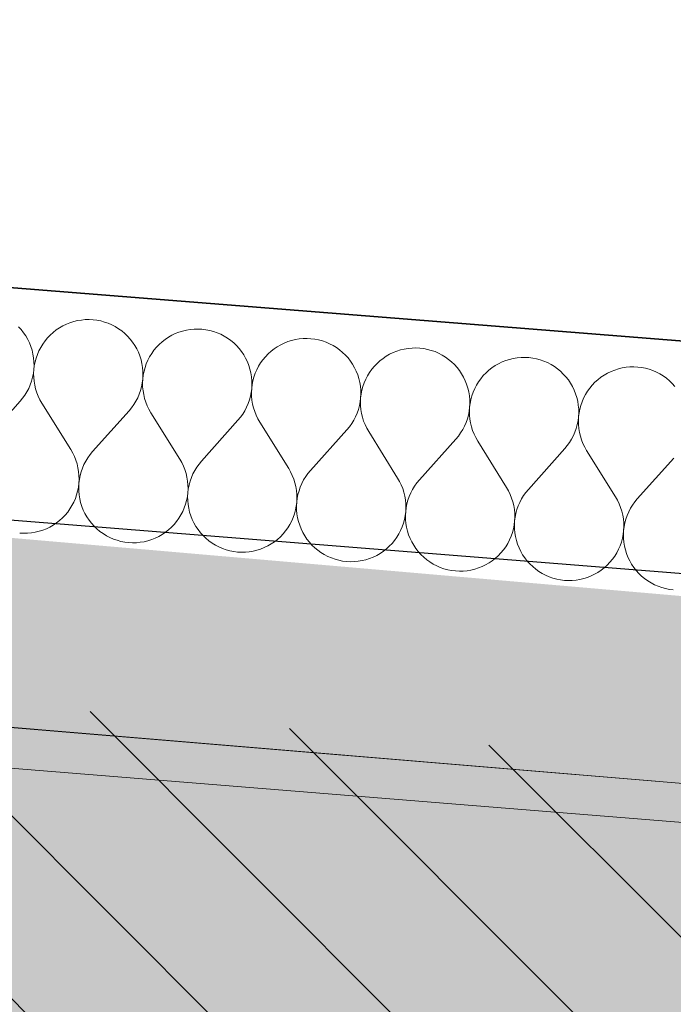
# Model space of a CAD drawing. Header units: millimetres. Extents: x -40276 to 214973, y -147941 to 35228.
# Tile 237 of 256: x -9241 to -8785, y 18343 to 19028. Entities that reach past the tile are written whole.
import ezdxf

# ---------------------------------------------------------------- set-up
doc = ezdxf.new("R2010")
doc.units = ezdxf.units.MM
doc.header["$MEASUREMENT"] = 0
doc.linetypes.add('Wipeout_Contour', pattern=[1000, 0, -1000])
for name, color, linetype in [('1._POHLED ZÁPADNÍ_2_0_plochy', 7, 'Continuous'), ('1._POHLED ZÁPADNÍ_2_akustické prvky', 7, 'Continuous'), ('1._POHLED ZÁPADNÍ_2_BT_ortho', 7, 'Continuous'), ('1._POHLED ZÁPADNÍ_2_Konstrukce - nosné', 7, 'Continuous'), ('1._POHLED ZÁPADNÍ_2_Nové_Výplně – Řezové', 7, 'Continuous'), ('1._POHLED ZÁPADNÍ_2_Výplně – Řezové', 7, 'Continuous')]:
    doc.layers.add(name, color=color, linetype=linetype)

# ---------------------------------------------------------------- blocks, each defined once
blk = doc.blocks.new('*X20', base_point=(-42174.69, -26223.67))
at = {"layer": '1._POHLED ZÁPADNÍ_2_Nové_Výplně – Řezové', "color": 21, "linetype": 'Continuous', "lineweight": 20, "true_color": 0xffaaaa}
for p, q in [((-9210.71, 18815.03), (-9213.07, 18813.67)), ((-9208.26, 18816.21), (-9210.71, 18815.03)), ((-9205.73, 18817.21), (-9208.26, 18816.21)), ((-9203.14, 18818.03), (-9205.73, 18817.21)), ((-9200.49, 18818.67), (-9203.14, 18818.03)), ((-9197.81, 18819.11), (-9200.49, 18818.67)), ((-9195.1, 18819.36), (-9197.81, 18819.11)), ((-9192.38, 18819.41), (-9195.1, 18819.36)), ((-9189.66, 18819.28), (-9192.38, 18819.41)), ((-9186.96, 18818.94), (-9189.66, 18819.28)), ((-9184.29, 18818.42), (-9186.96, 18818.94)), ((-9181.66, 18817.71), (-9184.29, 18818.42)), ((-9179.1, 18816.81), (-9181.66, 18817.71)), ((-9176.6, 18815.73), (-9179.1, 18816.81)), ((-9174.18, 18814.48), (-9176.6, 18815.73)), ((-9239.68, 18812.41), (-9241.51, 18814.42)), ((-9238.01, 18810.26), (-9239.68, 18812.41)), ((-9236.49, 18808), (-9238.01, 18810.26)), ((-9235.14, 18805.64), (-9236.49, 18808)), ((-9219.49, 18808.66), (-9221.37, 18806.69)), ((-9217.47, 18810.48), (-9219.49, 18808.66)), ((-9215.33, 18812.15), (-9217.47, 18810.48)), ((-9213.07, 18813.67), (-9215.33, 18812.15)), ((-9171.87, 18813.05), (-9174.18, 18814.48)), ((-9169.66, 18811.47), (-9171.87, 18813.05)), ((-9167.56, 18809.73), (-9169.66, 18811.47)), ((-9165.6, 18807.84), (-9167.56, 18809.73)), ((-9134.8, 18808.44), (-9137.16, 18807.09)), ((-9132.35, 18809.63), (-9134.8, 18808.44)), ((-9129.82, 18810.63), (-9132.35, 18809.63)), ((-9127.23, 18811.45), (-9129.82, 18810.63)), ((-9124.58, 18812.08), (-9127.23, 18811.45)), ((-9121.9, 18812.53), (-9124.58, 18812.08)), ((-9119.19, 18812.78), (-9121.9, 18812.53)), ((-9116.47, 18812.83), (-9119.19, 18812.78)), ((-9113.75, 18812.69), (-9116.47, 18812.83)), ((-9111.05, 18812.36), (-9113.75, 18812.69)), ((-9108.38, 18811.84), (-9111.05, 18812.36)), ((-9105.76, 18811.13), (-9108.38, 18811.84)), ((-9103.19, 18810.23), (-9105.76, 18811.13)), ((-9100.69, 18809.15), (-9103.19, 18810.23)), ((-9098.28, 18807.89), (-9100.69, 18809.15)), ((-9233.96, 18803.19), (-9235.14, 18805.64)), ((-9232.96, 18800.66), (-9233.96, 18803.19)), ((-9224.69, 18802.39), (-9226.11, 18800.07)), ((-9223.11, 18804.6), (-9224.69, 18802.39)), ((-9221.37, 18806.69), (-9223.11, 18804.6)), ((-9163.78, 18805.82), (-9165.6, 18807.84)), ((-9162.1, 18803.68), (-9163.78, 18805.82)), ((-9160.59, 18801.42), (-9162.1, 18803.68)), ((-9159.24, 18799.06), (-9160.59, 18801.42)), ((-9143.58, 18802.07), (-9145.46, 18800.11)), ((-9141.56, 18803.9), (-9143.58, 18802.07)), ((-9139.42, 18805.57), (-9141.56, 18803.9)), ((-9137.16, 18807.09), (-9139.42, 18805.57)), ((-9095.96, 18806.47), (-9098.28, 18807.89)), ((-9093.75, 18804.89), (-9095.96, 18806.47)), ((-9091.66, 18803.15), (-9093.75, 18804.89)), ((-9089.7, 18801.26), (-9091.66, 18803.15)), ((-9087.87, 18799.24), (-9089.7, 18801.26)), ((-9058.9, 18801.86), (-9061.26, 18800.51)), ((-9056.45, 18803.04), (-9058.9, 18801.86)), ((-9053.92, 18804.05), (-9056.45, 18803.04)), ((-9051.32, 18804.87), (-9053.92, 18804.05)), ((-9048.68, 18805.5), (-9051.32, 18804.87)), ((-9045.99, 18805.95), (-9048.68, 18805.5)), ((-9043.28, 18806.2), (-9045.99, 18805.95)), ((-9040.56, 18806.25), (-9043.28, 18806.2)), ((-9037.85, 18806.11), (-9040.56, 18806.25)), ((-9035.15, 18805.78), (-9037.85, 18806.11)), ((-9032.48, 18805.26), (-9035.15, 18805.78)), ((-9029.85, 18804.55), (-9032.48, 18805.26)), ((-9027.28, 18803.65), (-9029.85, 18804.55)), ((-9024.79, 18802.57), (-9027.28, 18803.65)), ((-9022.37, 18801.31), (-9024.79, 18802.57)), ((-9020.05, 18799.89), (-9022.37, 18801.31)), ((-9232.14, 18798.07), (-9232.96, 18800.66)), ((-9231.51, 18795.42), (-9232.14, 18798.07)), ((-9231.07, 18792.74), (-9231.51, 18795.42)), ((-9228.45, 18795.15), (-9229.34, 18792.59)), ((-9227.37, 18797.65), (-9228.45, 18795.15)), ((-9226.11, 18800.07), (-9227.37, 18797.65)), ((-9158.06, 18796.61), (-9159.24, 18799.06)), ((-9157.05, 18794.08), (-9158.06, 18796.61)), ((-9148.79, 18795.81), (-9150.21, 18793.49)), ((-9147.2, 18798.02), (-9148.79, 18795.81)), ((-9145.46, 18800.11), (-9147.2, 18798.02)), ((-9086.2, 18797.1), (-9087.87, 18799.24)), ((-9084.68, 18794.84), (-9086.2, 18797.1)), ((-9083.33, 18792.48), (-9084.68, 18794.84)), ((-9067.68, 18795.49), (-9069.56, 18793.53)), ((-9065.66, 18797.32), (-9067.68, 18795.49)), ((-9063.51, 18798.99), (-9065.66, 18797.32)), ((-9061.26, 18800.51), (-9063.51, 18798.99)), ((-9017.84, 18798.3), (-9020.05, 18799.89)), ((-9015.75, 18796.56), (-9017.84, 18798.3)), ((-9013.79, 18794.68), (-9015.75, 18796.56)), ((-9011.97, 18792.66), (-9013.79, 18794.68)), ((-8982.99, 18795.28), (-8985.35, 18793.93)), ((-8980.54, 18796.46), (-8982.99, 18795.28)), ((-8978.01, 18797.47), (-8980.54, 18796.46)), ((-8975.42, 18798.29), (-8978.01, 18797.47)), ((-8972.77, 18798.92), (-8975.42, 18798.29)), ((-8970.09, 18799.36), (-8972.77, 18798.92)), ((-8967.38, 18799.61), (-8970.09, 18799.36)), ((-8964.66, 18799.67), (-8967.38, 18799.61)), ((-8961.94, 18799.53), (-8964.66, 18799.67)), ((-8959.24, 18799.2), (-8961.94, 18799.53)), ((-8956.57, 18798.68), (-8959.24, 18799.2)), ((-8953.95, 18797.96), (-8956.57, 18798.68)), ((-8951.38, 18797.07), (-8953.95, 18797.96)), ((-8948.88, 18795.99), (-8951.38, 18797.07)), ((-8946.47, 18794.73), (-8948.88, 18795.99)), ((-8944.15, 18793.31), (-8946.47, 18794.73)), ((-9230.82, 18790.03), (-9231.07, 18792.74)), ((-9230.76, 18787.31), (-9230.82, 18790.03)), ((-9230.05, 18789.96), (-9230.57, 18787.29)), ((-9229.34, 18792.59), (-9230.05, 18789.96)), ((-9156.23, 18791.49), (-9157.05, 18794.08)), ((-9155.6, 18788.84), (-9156.23, 18791.49)), ((-9155.16, 18786.15), (-9155.6, 18788.84)), ((-9152.54, 18788.57), (-9153.44, 18786)), ((-9151.46, 18791.07), (-9152.54, 18788.57)), ((-9150.21, 18793.49), (-9151.46, 18791.07)), ((-9082.15, 18790.03), (-9083.33, 18792.48)), ((-9081.15, 18787.5), (-9082.15, 18790.03)), ((-9080.33, 18784.9), (-9081.15, 18787.5)), ((-9072.88, 18789.22), (-9074.3, 18786.9)), ((-9071.3, 18791.44), (-9072.88, 18789.22)), ((-9069.56, 18793.53), (-9071.3, 18791.44)), ((-9010.29, 18790.52), (-9011.97, 18792.66)), ((-9008.78, 18788.26), (-9010.29, 18790.52)), ((-9007.42, 18785.9), (-9008.78, 18788.26)), ((-8991.77, 18788.91), (-8993.65, 18786.95)), ((-8989.75, 18790.73), (-8991.77, 18788.91)), ((-8987.61, 18792.41), (-8989.75, 18790.73)), ((-8985.35, 18793.93), (-8987.61, 18792.41)), ((-8941.94, 18791.72), (-8944.15, 18793.31)), ((-8939.85, 18789.98), (-8941.94, 18791.72)), ((-8937.88, 18788.1), (-8939.85, 18789.98)), ((-8936.06, 18786.08), (-8937.88, 18788.1)), ((-8907.09, 18788.7), (-8909.45, 18787.35)), ((-8904.63, 18789.88), (-8907.09, 18788.7)), ((-8902.11, 18790.89), (-8904.63, 18789.88)), ((-8899.51, 18791.71), (-8902.11, 18790.89)), ((-8896.87, 18792.34), (-8899.51, 18791.71)), ((-8894.18, 18792.78), (-8896.87, 18792.34)), ((-8891.47, 18793.03), (-8894.18, 18792.78)), ((-8888.75, 18793.09), (-8891.47, 18793.03)), ((-8886.04, 18792.95), (-8888.75, 18793.09)), ((-8883.34, 18792.62), (-8886.04, 18792.95)), ((-8880.67, 18792.1), (-8883.34, 18792.62)), ((-8878.04, 18791.38), (-8880.67, 18792.1)), ((-8875.47, 18790.48), (-8878.04, 18791.38)), ((-8872.98, 18789.41), (-8875.47, 18790.48)), ((-8870.56, 18788.15), (-8872.98, 18789.41)), ((-8868.24, 18786.73), (-8870.56, 18788.15)), ((-9231.76, 18779.22), (-9231.24, 18781.89)), ((-9231.24, 18781.89), (-9230.9, 18784.59)), ((-9230.9, 18784.59), (-9231.04, 18781.87)), ((-9231.04, 18781.87), (-9230.98, 18779.15)), ((-9230.9, 18784.59), (-9230.76, 18787.31)), ((-9230.57, 18787.29), (-9230.9, 18784.59)), ((-9154.91, 18783.45), (-9155.16, 18786.15)), ((-9155, 18778.01), (-9154.86, 18780.73)), ((-9154.67, 18780.71), (-9155, 18778.01)), ((-9154.86, 18780.73), (-9154.91, 18783.45)), ((-9154.15, 18783.38), (-9154.67, 18780.71)), ((-9153.44, 18786), (-9154.15, 18783.38)), ((-9079.7, 18782.26), (-9080.33, 18784.9)), ((-9079.26, 18779.57), (-9079.7, 18782.26)), ((-9076.63, 18781.99), (-9077.53, 18779.42)), ((-9075.56, 18784.49), (-9076.63, 18781.99)), ((-9074.3, 18786.9), (-9075.56, 18784.49)), ((-9006.24, 18783.45), (-9007.42, 18785.9)), ((-9005.24, 18780.92), (-9006.24, 18783.45)), ((-9004.42, 18778.32), (-9005.24, 18780.92)), ((-8996.98, 18782.64), (-8998.4, 18780.32)), ((-8995.39, 18784.85), (-8996.98, 18782.64)), ((-8993.65, 18786.95), (-8995.39, 18784.85)), ((-8934.39, 18783.94), (-8936.06, 18786.08)), ((-8932.87, 18781.68), (-8934.39, 18783.94)), ((-8931.52, 18779.32), (-8932.87, 18781.68)), ((-8915.86, 18782.33), (-8917.75, 18780.37)), ((-8913.85, 18784.15), (-8915.86, 18782.33)), ((-8911.7, 18785.83), (-8913.85, 18784.15)), ((-8909.45, 18787.35), (-8911.7, 18785.83)), ((-8866.03, 18785.14), (-8868.24, 18786.73)), ((-8863.94, 18783.4), (-8866.03, 18785.14)), ((-8861.98, 18781.52), (-8863.94, 18783.4)), ((-8860.16, 18779.5), (-8861.98, 18781.52)), ((-8833.54, 18780.77), (-8835.8, 18779.25)), ((-8831.18, 18782.12), (-8833.54, 18780.77)), ((-8828.73, 18783.3), (-8831.18, 18782.12)), ((-8826.2, 18784.3), (-8828.73, 18783.3)), ((-8823.61, 18785.12), (-8826.2, 18784.3)), ((-8820.96, 18785.76), (-8823.61, 18785.12)), ((-8818.28, 18786.2), (-8820.96, 18785.76)), ((-8815.57, 18786.45), (-8818.28, 18786.2)), ((-8812.85, 18786.51), (-8815.57, 18786.45)), ((-8810.13, 18786.37), (-8812.85, 18786.51)), ((-8807.43, 18786.04), (-8810.13, 18786.37)), ((-8804.76, 18785.51), (-8807.43, 18786.04)), ((-8802.14, 18784.8), (-8804.76, 18785.51)), ((-8799.57, 18783.9), (-8802.14, 18784.8)), ((-8797.07, 18782.82), (-8799.57, 18783.9)), ((-8794.66, 18781.57), (-8797.07, 18782.82)), ((-8792.34, 18780.15), (-8794.66, 18781.57)), ((-9234.46, 18771.53), (-9233.38, 18774.03)), ((-9233.38, 18774.03), (-9232.48, 18776.6)), ((-9232.48, 18776.6), (-9231.76, 18779.22)), ((-9230.98, 18779.15), (-9230.73, 18776.44)), ((-9230.73, 18776.44), (-9230.29, 18773.76)), ((-9230.29, 18773.76), (-9229.65, 18771.11)), ((-9155.86, 18772.64), (-9155.33, 18775.31)), ((-9155.33, 18775.31), (-9155, 18778.01)), ((-9155, 18778.01), (-9155.14, 18775.29)), ((-9155.14, 18775.29), (-9155.08, 18772.57)), ((-9079.01, 18776.86), (-9079.26, 18779.57)), ((-9079.09, 18771.43), (-9078.95, 18774.14)), ((-9078.76, 18774.13), (-9079.09, 18771.43)), ((-9078.95, 18774.14), (-9079.01, 18776.86)), ((-9078.24, 18776.8), (-9078.76, 18774.13)), ((-9077.53, 18779.42), (-9078.24, 18776.8)), ((-9003.79, 18775.68), (-9004.42, 18778.32)), ((-9003.35, 18772.99), (-9003.79, 18775.68)), ((-9000.73, 18775.41), (-9001.62, 18772.84)), ((-8999.65, 18777.91), (-9000.73, 18775.41)), ((-8998.4, 18780.32), (-8999.65, 18777.91)), ((-8930.34, 18776.86), (-8931.52, 18779.32)), ((-8929.34, 18774.34), (-8930.34, 18776.86)), ((-8928.52, 18771.74), (-8929.34, 18774.34)), ((-8922.49, 18773.74), (-8923.75, 18771.33)), ((-8921.07, 18776.06), (-8922.49, 18773.74)), ((-8919.49, 18778.27), (-8921.07, 18776.06)), ((-8917.75, 18780.37), (-8919.49, 18778.27)), ((-8858.48, 18777.35), (-8860.16, 18779.5)), ((-8856.96, 18775.1), (-8858.48, 18777.35)), ((-8855.61, 18772.73), (-8856.96, 18775.1)), ((-8841.84, 18773.78), (-8843.58, 18771.69)), ((-8839.96, 18775.75), (-8841.84, 18773.78)), ((-8837.94, 18777.57), (-8839.96, 18775.75)), ((-8835.8, 18779.25), (-8837.94, 18777.57)), ((-8790.13, 18778.56), (-8792.34, 18780.15)), ((-8788.04, 18776.82), (-8790.13, 18778.56)), ((-8786.07, 18774.94), (-8788.04, 18776.82)), ((-8784.25, 18772.92), (-8786.07, 18774.94)), ((-9237.14, 18766.8), (-9235.71, 18769.12)), ((-9235.71, 18769.12), (-9234.46, 18771.53)), ((-9229.65, 18771.11), (-9228.83, 18768.52)), ((-9228.83, 18768.52), (-9227.82, 18765.99)), ((-9158.55, 18764.95), (-9157.47, 18767.45)), ((-9157.47, 18767.45), (-9156.57, 18770.01)), ((-9156.57, 18770.01), (-9155.86, 18772.64)), ((-9155.08, 18772.57), (-9154.83, 18769.86)), ((-9154.83, 18769.86), (-9154.38, 18767.18)), ((-9154.38, 18767.18), (-9153.75, 18764.53)), ((-9079.95, 18766.06), (-9079.43, 18768.73)), ((-9079.43, 18768.73), (-9079.09, 18771.43)), ((-9079.09, 18771.43), (-9079.23, 18768.71)), ((-9079.23, 18768.71), (-9079.17, 18765.99)), ((-9003.1, 18770.28), (-9003.35, 18772.99)), ((-9003.19, 18764.85), (-9003.05, 18767.56)), ((-9002.86, 18767.55), (-9003.19, 18764.85)), ((-9003.05, 18767.56), (-9003.1, 18770.28)), ((-9002.34, 18770.22), (-9002.86, 18767.55)), ((-9001.62, 18772.84), (-9002.34, 18770.22)), ((-8927.89, 18769.09), (-8928.52, 18771.74)), ((-8927.45, 18766.41), (-8927.89, 18769.09)), ((-8924.82, 18768.83), (-8925.72, 18766.26)), ((-8923.75, 18771.33), (-8924.82, 18768.83)), ((-8854.43, 18770.28), (-8855.61, 18772.73)), ((-8853.43, 18767.75), (-8854.43, 18770.28)), ((-8852.61, 18765.16), (-8853.43, 18767.75)), ((-8846.59, 18767.16), (-8847.84, 18764.75)), ((-8845.16, 18769.48), (-8846.59, 18767.16)), ((-8843.58, 18771.69), (-8845.16, 18769.48)), ((-9240.47, 18762.5), (-9265.87, 18734.11)), ((-9240.47, 18762.5), (-9238.73, 18764.59)), ((-9238.73, 18764.59), (-9237.14, 18766.8)), ((-9227.82, 18765.99), (-9226.64, 18763.54)), ((-9226.64, 18763.54), (-9225.29, 18761.18)), ((-9225.29, 18761.18), (-9205.15, 18728.85)), ((-9162.82, 18758.01), (-9161.23, 18760.22)), ((-9161.23, 18760.22), (-9159.81, 18762.54)), ((-9159.81, 18762.54), (-9158.55, 18764.95)), ((-9153.75, 18764.53), (-9152.92, 18761.94)), ((-9152.92, 18761.94), (-9151.92, 18759.41)), ((-9082.65, 18758.37), (-9081.57, 18760.87)), ((-9081.57, 18760.87), (-9080.67, 18763.43)), ((-9080.67, 18763.43), (-9079.95, 18766.06)), ((-9079.17, 18765.99), (-9078.92, 18763.28)), ((-9078.92, 18763.28), (-9078.48, 18760.6)), ((-9078.48, 18760.6), (-9077.84, 18757.95)), ((-9004.05, 18759.48), (-9003.52, 18762.15)), ((-9003.52, 18762.15), (-9003.19, 18764.85)), ((-9003.19, 18764.85), (-9003.32, 18762.13)), ((-9003.32, 18762.13), (-9003.27, 18759.41)), ((-8927.2, 18763.7), (-8927.45, 18766.41)), ((-8927.28, 18758.26), (-8927.14, 18760.98)), ((-8926.95, 18760.96), (-8927.28, 18758.26)), ((-8927.14, 18760.98), (-8927.2, 18763.7)), ((-8926.43, 18763.63), (-8926.95, 18760.96)), ((-8925.72, 18766.26), (-8926.43, 18763.63)), ((-8851.98, 18762.51), (-8852.61, 18765.16)), ((-8851.54, 18759.83), (-8851.98, 18762.51)), ((-8848.92, 18762.25), (-8849.81, 18759.68)), ((-8847.84, 18764.75), (-8848.92, 18762.25)), ((-9164.56, 18755.92), (-9189.97, 18727.53)), ((-9164.56, 18755.92), (-9162.82, 18758.01)), ((-9151.92, 18759.41), (-9150.74, 18756.96)), ((-9150.74, 18756.96), (-9149.38, 18754.6)), ((-9149.38, 18754.6), (-9129.24, 18722.27)), ((-9086.92, 18751.43), (-9085.33, 18753.64)), ((-9085.33, 18753.64), (-9083.9, 18755.96)), ((-9083.9, 18755.96), (-9082.65, 18758.37)), ((-9077.84, 18757.95), (-9077.02, 18755.36)), ((-9077.02, 18755.36), (-9076.01, 18752.83)), ((-9006.74, 18751.79), (-9005.66, 18754.28)), ((-9005.66, 18754.28), (-9004.76, 18756.85)), ((-9004.76, 18756.85), (-9004.05, 18759.48)), ((-9003.27, 18759.41), (-9003.01, 18756.7)), ((-9003.01, 18756.7), (-9002.57, 18754.02)), ((-9002.57, 18754.02), (-9001.93, 18751.37)), ((-8928.14, 18752.89), (-8927.62, 18755.56)), ((-8927.62, 18755.56), (-8927.28, 18758.26)), ((-8927.28, 18758.26), (-8927.42, 18755.55)), ((-8927.42, 18755.55), (-8927.36, 18752.83)), ((-8851.29, 18757.12), (-8851.54, 18759.83)), ((-8851.38, 18751.68), (-8851.24, 18754.4)), ((-8851.05, 18754.38), (-8851.38, 18751.68)), ((-8851.24, 18754.4), (-8851.29, 18757.12)), ((-8850.52, 18757.05), (-8851.05, 18754.38)), ((-8849.81, 18759.68), (-8850.52, 18757.05)), ((-9088.66, 18749.34), (-9114.06, 18720.95)), ((-9088.66, 18749.34), (-9086.92, 18751.43)), ((-9076.01, 18752.83), (-9074.83, 18750.38)), ((-9074.83, 18750.38), (-9073.48, 18748.02)), ((-9073.48, 18748.02), (-9053.34, 18715.68)), ((-9011.01, 18744.85), (-9009.42, 18747.06)), ((-9009.42, 18747.06), (-9008, 18749.37)), ((-9008, 18749.37), (-9006.74, 18751.79)), ((-9001.93, 18751.37), (-9001.11, 18748.78)), ((-9001.11, 18748.78), (-9000.11, 18746.25)), ((-8930.84, 18745.21), (-8929.75, 18747.7)), ((-8929.75, 18747.7), (-8928.85, 18750.27)), ((-8928.85, 18750.27), (-8928.14, 18752.89)), ((-8927.36, 18752.83), (-8927.11, 18750.12)), ((-8927.11, 18750.12), (-8926.66, 18747.43)), ((-8926.66, 18747.43), (-8926.03, 18744.79)), ((-8852.95, 18743.69), (-8852.23, 18746.31)), ((-8852.23, 18746.31), (-8851.71, 18748.98)), ((-8851.71, 18748.98), (-8851.38, 18751.68)), ((-8851.38, 18751.68), (-8851.51, 18748.97)), ((-8851.51, 18748.97), (-8851.45, 18746.25)), ((-9012.75, 18742.76), (-9038.15, 18714.37)), ((-9012.75, 18742.76), (-9011.01, 18744.85)), ((-9000.11, 18746.25), (-8998.92, 18743.8)), ((-8998.92, 18743.8), (-8997.57, 18741.44)), ((-8997.57, 18741.44), (-8977.43, 18709.1)), ((-8935.1, 18738.27), (-8933.52, 18740.48)), ((-8933.52, 18740.48), (-8932.09, 18742.79)), ((-8932.09, 18742.79), (-8930.84, 18745.21)), ((-8926.03, 18744.79), (-8925.21, 18742.2)), ((-8925.21, 18742.2), (-8924.2, 18739.67)), ((-8924.2, 18739.67), (-8923.02, 18737.22)), ((-8854.93, 18738.62), (-8853.85, 18741.12)), ((-8853.85, 18741.12), (-8852.95, 18743.69)), ((-8851.45, 18746.25), (-8851.2, 18743.54)), ((-8851.2, 18743.54), (-8850.76, 18740.85)), ((-8850.76, 18740.85), (-8850.12, 18738.21)), ((-8936.84, 18736.17), (-8962.25, 18707.79)), ((-8936.84, 18736.17), (-8935.1, 18738.27)), ((-8923.02, 18737.22), (-8921.66, 18734.86)), ((-8921.66, 18734.86), (-8901.52, 18702.52)), ((-8859.2, 18731.68), (-8857.61, 18733.89)), ((-8857.61, 18733.89), (-8856.19, 18736.21)), ((-8856.19, 18736.21), (-8854.93, 18738.62)), ((-8850.12, 18738.21), (-8849.3, 18735.61)), ((-8849.3, 18735.61), (-8848.3, 18733.09)), ((-8848.3, 18733.09), (-8847.11, 18730.64)), ((-9203.79, 18726.49), (-9205.15, 18728.85)), ((-9202.61, 18724.04), (-9203.79, 18726.49)), ((-9189.97, 18727.53), (-9191.71, 18725.44)), ((-8860.94, 18729.59), (-8886.34, 18701.21)), ((-8860.94, 18729.59), (-8859.2, 18731.68)), ((-8847.11, 18730.64), (-8845.76, 18728.28)), ((-8845.76, 18728.28), (-8825.62, 18695.94)), ((-9201.6, 18721.51), (-9202.61, 18724.04)), ((-9200.78, 18718.92), (-9201.6, 18721.51)), ((-9200.15, 18716.27), (-9200.78, 18718.92)), ((-9194.72, 18720.91), (-9195.98, 18718.5)), ((-9193.29, 18723.23), (-9194.72, 18720.91)), ((-9191.71, 18725.44), (-9193.29, 18723.23)), ((-9127.89, 18719.91), (-9129.24, 18722.27)), ((-9126.7, 18717.46), (-9127.89, 18719.91)), ((-9114.06, 18720.95), (-9115.8, 18718.86)), ((-8785.03, 18723.01), (-8810.44, 18694.62)), ((-9199.7, 18713.59), (-9200.15, 18716.27)), ((-9199.45, 18710.88), (-9199.7, 18713.59)), ((-9197.96, 18713.44), (-9198.67, 18710.81)), ((-9197.06, 18716), (-9197.96, 18713.44)), ((-9195.98, 18718.5), (-9197.06, 18716)), ((-9125.7, 18714.93), (-9126.7, 18717.46)), ((-9124.88, 18712.34), (-9125.7, 18714.93)), ((-9124.24, 18709.69), (-9124.88, 18712.34)), ((-9118.81, 18714.33), (-9120.07, 18711.92)), ((-9117.39, 18716.65), (-9118.81, 18714.33)), ((-9115.8, 18718.86), (-9117.39, 18716.65)), ((-9051.98, 18713.33), (-9053.34, 18715.68)), ((-9050.8, 18710.88), (-9051.98, 18713.33)), ((-9039.9, 18712.28), (-9041.48, 18710.07)), ((-9038.15, 18714.37), (-9039.9, 18712.28)), ((-9199.86, 18702.74), (-9199.53, 18705.44)), ((-9199.53, 18705.44), (-9199.67, 18702.73)), ((-9199.53, 18705.44), (-9199.39, 18708.16)), ((-9199.2, 18708.14), (-9199.53, 18705.44)), ((-9199.39, 18708.16), (-9199.45, 18710.88)), ((-9198.67, 18710.81), (-9199.2, 18708.14)), ((-9123.8, 18707.01), (-9124.24, 18709.69)), ((-9123.55, 18704.3), (-9123.8, 18707.01)), ((-9122.05, 18706.86), (-9122.76, 18704.23)), ((-9121.15, 18709.42), (-9122.05, 18706.86)), ((-9120.07, 18711.92), (-9121.15, 18709.42)), ((-9049.79, 18708.35), (-9050.8, 18710.88)), ((-9048.97, 18705.75), (-9049.79, 18708.35)), ((-9048.34, 18703.11), (-9048.97, 18705.75)), ((-9044.16, 18705.34), (-9045.24, 18702.84)), ((-9042.91, 18707.75), (-9044.16, 18705.34)), ((-9041.48, 18710.07), (-9042.91, 18707.75)), ((-8976.08, 18706.74), (-8977.43, 18709.1)), ((-8974.89, 18704.29), (-8976.08, 18706.74)), ((-8963.99, 18705.7), (-8965.58, 18703.49)), ((-8962.25, 18707.79), (-8963.99, 18705.7)), ((-9201.09, 18697.45), (-9200.38, 18700.07)), ((-9200.38, 18700.07), (-9199.86, 18702.74)), ((-9199.67, 18702.73), (-9199.61, 18700.01)), ((-9199.61, 18700.01), (-9199.37, 18697.3)), ((-9123.95, 18696.16), (-9123.62, 18698.86)), ((-9123.62, 18698.86), (-9123.76, 18696.14)), ((-9123.62, 18698.86), (-9123.49, 18701.58)), ((-9123.29, 18701.56), (-9123.62, 18698.86)), ((-9123.49, 18701.58), (-9123.55, 18704.3)), ((-9122.76, 18704.23), (-9123.29, 18701.56)), ((-9047.89, 18700.43), (-9048.34, 18703.11)), ((-9047.64, 18697.72), (-9047.89, 18700.43)), ((-9046.14, 18700.27), (-9046.86, 18697.65)), ((-9045.24, 18702.84), (-9046.14, 18700.27)), ((-8973.89, 18701.77), (-8974.89, 18704.29)), ((-8973.07, 18699.17), (-8973.89, 18701.77)), ((-8972.43, 18696.53), (-8973.07, 18699.17)), ((-8968.26, 18698.76), (-8969.34, 18696.26)), ((-8967, 18701.17), (-8968.26, 18698.76)), ((-8965.58, 18703.49), (-8967, 18701.17)), ((-8900.17, 18700.16), (-8901.52, 18702.52)), ((-8898.99, 18697.71), (-8900.17, 18700.16)), ((-8888.08, 18699.11), (-8889.67, 18696.91)), ((-8886.34, 18701.21), (-8888.08, 18699.11)), ((-9204.32, 18689.96), (-9203.07, 18692.38)), ((-9203.07, 18692.38), (-9201.99, 18694.88)), ((-9201.99, 18694.88), (-9201.09, 18697.45)), ((-9199.37, 18697.3), (-9198.92, 18694.61)), ((-9198.92, 18694.61), (-9198.29, 18691.97)), ((-9198.29, 18691.97), (-9197.47, 18689.37)), ((-9125.19, 18690.86), (-9124.48, 18693.49)), ((-9124.48, 18693.49), (-9123.95, 18696.16)), ((-9123.76, 18696.14), (-9123.71, 18693.42)), ((-9123.71, 18693.42), (-9123.46, 18690.71)), ((-9048.05, 18689.58), (-9047.72, 18692.28)), ((-9047.72, 18692.28), (-9047.86, 18689.56)), ((-9047.72, 18692.28), (-9047.58, 18695)), ((-9047.38, 18694.98), (-9047.72, 18692.28)), ((-9047.58, 18695), (-9047.64, 18697.72)), ((-9046.86, 18697.65), (-9047.38, 18694.98)), ((-8971.99, 18693.84), (-8972.43, 18696.53)), ((-8971.73, 18691.13), (-8971.99, 18693.84)), ((-8970.24, 18693.69), (-8970.95, 18691.07)), ((-8969.34, 18696.26), (-8970.24, 18693.69)), ((-8897.98, 18695.18), (-8898.99, 18697.71)), ((-8897.16, 18692.59), (-8897.98, 18695.18)), ((-8896.52, 18689.95), (-8897.16, 18692.59)), ((-8892.35, 18692.17), (-8893.43, 18689.68)), ((-8891.1, 18694.59), (-8892.35, 18692.17)), ((-8889.67, 18696.91), (-8891.1, 18694.59)), ((-8824.26, 18693.58), (-8825.62, 18695.94)), ((-8823.08, 18691.13), (-8824.26, 18693.58)), ((-8812.18, 18692.53), (-8813.77, 18690.32)), ((-8810.44, 18694.62), (-8812.18, 18692.53)), ((-9209.06, 18683.34), (-9207.33, 18685.43)), ((-9207.33, 18685.43), (-9205.74, 18687.65)), ((-9205.74, 18687.65), (-9204.32, 18689.96)), ((-9197.47, 18689.37), (-9196.47, 18686.84)), ((-9196.47, 18686.84), (-9195.29, 18684.39)), ((-9128.41, 18683.38), (-9127.16, 18685.8)), ((-9127.16, 18685.8), (-9126.08, 18688.3)), ((-9126.08, 18688.3), (-9125.19, 18690.86)), ((-9123.46, 18690.71), (-9123.02, 18688.03)), ((-9123.02, 18688.03), (-9122.39, 18685.38)), ((-9122.39, 18685.38), (-9121.57, 18682.79)), ((-9049.28, 18684.28), (-9048.57, 18686.91)), ((-9048.57, 18686.91), (-9048.05, 18689.58)), ((-9047.86, 18689.56), (-9047.8, 18686.84)), ((-9047.8, 18686.84), (-9047.55, 18684.13)), ((-8972.14, 18683), (-8971.81, 18685.7)), ((-8971.81, 18685.7), (-8971.95, 18682.98)), ((-8971.81, 18685.7), (-8971.68, 18688.41)), ((-8971.48, 18688.4), (-8971.81, 18685.7)), ((-8971.68, 18688.41), (-8971.73, 18691.13)), ((-8970.95, 18691.07), (-8971.48, 18688.4)), ((-8896.08, 18687.26), (-8896.52, 18689.95)), ((-8895.83, 18684.55), (-8896.08, 18687.26)), ((-8894.33, 18687.11), (-8895.05, 18684.49)), ((-8893.43, 18689.68), (-8894.33, 18687.11)), ((-8822.08, 18688.6), (-8823.08, 18691.13)), ((-8821.25, 18686.01), (-8822.08, 18688.6)), ((-8820.62, 18683.36), (-8821.25, 18686.01)), ((-8816.45, 18685.59), (-8817.53, 18683.1)), ((-8815.19, 18688.01), (-8816.45, 18685.59)), ((-8813.77, 18690.32), (-8815.19, 18688.01)), ((-9217.37, 18676.36), (-9215.11, 18677.88)), ((-9215.11, 18677.88), (-9212.96, 18679.55)), ((-9212.96, 18679.55), (-9210.95, 18681.38)), ((-9210.95, 18681.38), (-9209.06, 18683.34)), ((-9195.29, 18684.39), (-9193.94, 18682.03)), ((-9193.94, 18682.03), (-9192.42, 18679.77)), ((-9192.42, 18679.77), (-9190.75, 18677.63)), ((-9133.16, 18676.76), (-9131.42, 18678.85)), ((-9131.42, 18678.85), (-9129.84, 18681.06)), ((-9129.84, 18681.06), (-9128.41, 18683.38)), ((-9121.57, 18682.79), (-9120.57, 18680.26)), ((-9120.57, 18680.26), (-9119.39, 18677.81)), ((-9119.39, 18677.81), (-9118.04, 18675.45)), ((-9052.51, 18676.8), (-9051.25, 18679.22)), ((-9051.25, 18679.22), (-9050.18, 18681.71)), ((-9050.18, 18681.71), (-9049.28, 18684.28)), ((-9047.55, 18684.13), (-9047.11, 18681.45)), ((-9047.11, 18681.45), (-9046.48, 18678.8)), ((-9046.48, 18678.8), (-9045.66, 18676.21)), ((-8973.37, 18677.7), (-8972.66, 18680.33)), ((-8972.66, 18680.33), (-8972.14, 18683)), ((-8971.95, 18682.98), (-8971.9, 18680.26)), ((-8971.9, 18680.26), (-8971.65, 18677.55)), ((-8896.24, 18676.42), (-8895.91, 18679.12)), ((-8895.91, 18679.12), (-8896.05, 18676.4)), ((-8895.91, 18679.12), (-8895.77, 18681.83)), ((-8895.57, 18681.82), (-8895.91, 18679.12)), ((-8895.77, 18681.83), (-8895.83, 18684.55)), ((-8895.05, 18684.49), (-8895.57, 18681.82)), ((-8820.17, 18680.68), (-8820.62, 18683.36)), ((-8819.92, 18677.97), (-8820.17, 18680.68)), ((-8819.86, 18675.25), (-8819.92, 18677.97)), ((-8819.14, 18677.9), (-8819.67, 18675.23)), ((-8818.43, 18680.53), (-8819.14, 18677.9)), ((-8817.53, 18683.1), (-8818.43, 18680.53)), ((-9235.34, 18670.67), (-9232.63, 18670.92)), ((-9232.63, 18670.92), (-9229.94, 18671.37)), ((-9229.94, 18671.37), (-9227.3, 18672)), ((-9227.3, 18672), (-9224.71, 18672.82)), ((-9224.71, 18672.82), (-9222.18, 18673.82)), ((-9222.18, 18673.82), (-9219.73, 18675.01)), ((-9219.73, 18675.01), (-9217.37, 18676.36)), ((-9190.75, 18677.63), (-9188.93, 18675.61)), ((-9188.93, 18675.61), (-9186.96, 18673.72)), ((-9186.96, 18673.72), (-9184.87, 18671.98)), ((-9184.87, 18671.98), (-9182.66, 18670.4)), ((-9141.46, 18669.78), (-9139.2, 18671.3)), ((-9139.2, 18671.3), (-9137.06, 18672.97)), ((-9137.06, 18672.97), (-9135.04, 18674.8)), ((-9135.04, 18674.8), (-9133.16, 18676.76)), ((-9118.04, 18675.45), (-9116.52, 18673.19)), ((-9116.52, 18673.19), (-9114.84, 18671.05)), ((-9114.84, 18671.05), (-9113.02, 18669.03)), ((-9057.25, 18670.18), (-9055.51, 18672.27)), ((-9055.51, 18672.27), (-9053.93, 18674.48)), ((-9053.93, 18674.48), (-9052.51, 18676.8)), ((-9045.66, 18676.21), (-9044.66, 18673.68)), ((-9044.66, 18673.68), (-9043.48, 18671.23)), ((-9043.48, 18671.23), (-9042.13, 18668.87)), ((-8976.6, 18670.22), (-8975.35, 18672.63)), ((-8975.35, 18672.63), (-8974.27, 18675.13)), ((-8974.27, 18675.13), (-8973.37, 18677.7)), ((-8971.65, 18677.55), (-8971.21, 18674.87)), ((-8971.21, 18674.87), (-8970.58, 18672.22)), ((-8970.58, 18672.22), (-8969.76, 18669.63)), ((-8898.37, 18668.55), (-8897.47, 18671.12)), ((-8897.47, 18671.12), (-8896.76, 18673.75)), ((-8896.76, 18673.75), (-8896.24, 18676.42)), ((-8896.05, 18676.4), (-8895.99, 18673.68)), ((-8895.99, 18673.68), (-8895.74, 18670.97)), ((-8895.74, 18670.97), (-8895.3, 18668.29)), ((-8820.33, 18669.83), (-8820, 18672.53)), ((-8820, 18672.53), (-8820.14, 18669.82)), ((-8820, 18672.53), (-8819.86, 18675.25)), ((-8819.67, 18675.23), (-8820, 18672.53)), ((-9240.77, 18670.76), (-9238.06, 18670.62)), ((-9238.06, 18670.62), (-9235.34, 18670.67)), ((-9182.66, 18670.4), (-9180.34, 18668.97)), ((-9180.34, 18668.97), (-9177.93, 18667.72)), ((-9177.93, 18667.72), (-9175.43, 18666.64)), ((-9175.43, 18666.64), (-9172.86, 18665.74)), ((-9172.86, 18665.74), (-9170.24, 18665.03)), ((-9170.24, 18665.03), (-9167.57, 18664.51)), ((-9167.57, 18664.51), (-9164.87, 18664.17)), ((-9164.87, 18664.17), (-9162.15, 18664.04)), ((-9162.15, 18664.04), (-9159.43, 18664.09)), ((-9159.43, 18664.09), (-9156.72, 18664.34)), ((-9156.72, 18664.34), (-9154.04, 18664.79)), ((-9154.04, 18664.79), (-9151.39, 18665.42)), ((-9151.39, 18665.42), (-9148.8, 18666.24)), ((-9148.8, 18666.24), (-9146.27, 18667.24)), ((-9146.27, 18667.24), (-9143.82, 18668.42)), ((-9143.82, 18668.42), (-9141.46, 18669.78)), ((-9113.02, 18669.03), (-9111.06, 18667.14)), ((-9111.06, 18667.14), (-9108.97, 18665.4)), ((-9108.97, 18665.4), (-9106.76, 18663.82)), ((-9065.55, 18663.2), (-9063.3, 18664.71)), ((-9063.3, 18664.71), (-9061.15, 18666.39)), ((-9061.15, 18666.39), (-9059.14, 18668.21)), ((-9059.14, 18668.21), (-9057.25, 18670.18)), ((-9042.13, 18668.87), (-9040.61, 18666.61)), ((-9040.61, 18666.61), (-9038.94, 18664.46)), ((-9038.94, 18664.46), (-9037.12, 18662.44)), ((-8981.35, 18663.6), (-8979.61, 18665.69)), ((-8979.61, 18665.69), (-8978.02, 18667.9)), ((-8978.02, 18667.9), (-8976.6, 18670.22)), ((-8969.76, 18669.63), (-8968.76, 18667.1)), ((-8968.76, 18667.1), (-8967.58, 18664.65)), ((-8967.58, 18664.65), (-8966.22, 18662.29)), ((-8900.7, 18663.64), (-8899.44, 18666.05)), ((-8899.44, 18666.05), (-8898.37, 18668.55)), ((-8895.3, 18668.29), (-8894.67, 18665.64)), ((-8894.67, 18665.64), (-8893.85, 18663.05)), ((-8822.46, 18661.97), (-8821.56, 18664.54)), ((-8821.56, 18664.54), (-8820.85, 18667.16)), ((-8820.85, 18667.16), (-8820.33, 18669.83)), ((-8820.14, 18669.82), (-8820.09, 18667.1)), ((-8820.09, 18667.1), (-8819.84, 18664.39)), ((-8819.84, 18664.39), (-8819.4, 18661.7)), ((-9106.76, 18663.82), (-9104.44, 18662.39)), ((-9104.44, 18662.39), (-9102.02, 18661.14)), ((-9102.02, 18661.14), (-9099.53, 18660.06)), ((-9099.53, 18660.06), (-9096.96, 18659.16)), ((-9096.96, 18659.16), (-9094.33, 18658.45)), ((-9094.33, 18658.45), (-9091.66, 18657.92)), ((-9091.66, 18657.92), (-9088.96, 18657.59)), ((-9088.96, 18657.59), (-9086.25, 18657.45)), ((-9086.25, 18657.45), (-9083.53, 18657.51)), ((-9083.53, 18657.51), (-9080.82, 18657.76)), ((-9080.82, 18657.76), (-9078.13, 18658.2)), ((-9078.13, 18658.2), (-9075.49, 18658.84)), ((-9075.49, 18658.84), (-9072.89, 18659.66)), ((-9072.89, 18659.66), (-9070.36, 18660.66)), ((-9070.36, 18660.66), (-9067.91, 18661.84)), ((-9067.91, 18661.84), (-9065.55, 18663.2)), ((-9037.12, 18662.44), (-9035.15, 18660.56)), ((-9035.15, 18660.56), (-9033.06, 18658.82)), ((-9033.06, 18658.82), (-9030.85, 18657.24)), ((-9030.85, 18657.24), (-9028.53, 18655.81)), ((-8989.65, 18656.61), (-8987.39, 18658.13)), ((-8987.39, 18658.13), (-8985.25, 18659.81)), ((-8985.25, 18659.81), (-8983.23, 18661.63)), ((-8983.23, 18661.63), (-8981.35, 18663.6)), ((-8966.22, 18662.29), (-8964.71, 18660.03)), ((-8964.71, 18660.03), (-8963.03, 18657.88)), ((-8963.03, 18657.88), (-8961.21, 18655.86)), ((-8905.44, 18657.01), (-8903.7, 18659.11)), ((-8903.7, 18659.11), (-8902.12, 18661.32)), ((-8902.12, 18661.32), (-8900.7, 18663.64)), ((-8893.85, 18663.05), (-8892.85, 18660.52)), ((-8892.85, 18660.52), (-8891.67, 18658.06)), ((-8891.67, 18658.06), (-8890.32, 18655.7)), ((-8824.79, 18657.06), (-8823.54, 18659.47)), ((-8823.54, 18659.47), (-8822.46, 18661.97)), ((-8819.4, 18661.7), (-8818.76, 18659.06)), ((-8818.76, 18659.06), (-8817.95, 18656.46)), ((-9028.53, 18655.81), (-9026.12, 18654.56)), ((-9026.12, 18654.56), (-9023.62, 18653.48)), ((-9023.62, 18653.48), (-9021.05, 18652.58)), ((-9021.05, 18652.58), (-9018.43, 18651.87)), ((-9018.43, 18651.87), (-9015.76, 18651.34)), ((-9015.76, 18651.34), (-9013.06, 18651.01)), ((-9013.06, 18651.01), (-9010.34, 18650.87)), ((-9010.34, 18650.87), (-9007.62, 18650.93)), ((-9007.62, 18650.93), (-9004.91, 18651.18)), ((-9004.91, 18651.18), (-9002.23, 18651.62)), ((-9002.23, 18651.62), (-8999.58, 18652.26)), ((-8999.58, 18652.26), (-8996.99, 18653.08)), ((-8996.99, 18653.08), (-8994.46, 18654.08)), ((-8994.46, 18654.08), (-8992.01, 18655.26)), ((-8992.01, 18655.26), (-8989.65, 18656.61)), ((-8961.21, 18655.86), (-8959.25, 18653.98)), ((-8959.25, 18653.98), (-8957.16, 18652.24)), ((-8957.16, 18652.24), (-8954.94, 18650.65)), ((-8954.94, 18650.65), (-8952.63, 18649.23)), ((-8913.74, 18650.03), (-8911.49, 18651.55)), ((-8911.49, 18651.55), (-8909.34, 18653.23)), ((-8909.34, 18653.23), (-8907.32, 18655.05)), ((-8907.32, 18655.05), (-8905.44, 18657.01)), ((-8890.32, 18655.7), (-8888.8, 18653.45)), ((-8888.8, 18653.45), (-8887.13, 18651.3)), ((-8887.13, 18651.3), (-8885.3, 18649.28)), ((-8831.42, 18648.47), (-8829.54, 18650.43)), ((-8829.54, 18650.43), (-8827.8, 18652.53)), ((-8827.8, 18652.53), (-8826.21, 18654.74)), ((-8826.21, 18654.74), (-8824.79, 18657.06)), ((-8817.95, 18656.46), (-8816.94, 18653.93)), ((-8816.94, 18653.93), (-8815.76, 18651.48)), ((-8815.76, 18651.48), (-8814.41, 18649.12)), ((-8952.63, 18649.23), (-8950.21, 18647.98)), ((-8950.21, 18647.98), (-8947.72, 18646.9)), ((-8947.72, 18646.9), (-8945.15, 18646)), ((-8945.15, 18646), (-8942.52, 18645.28)), ((-8942.52, 18645.28), (-8939.85, 18644.76)), ((-8939.85, 18644.76), (-8937.15, 18644.43)), ((-8937.15, 18644.43), (-8934.44, 18644.29)), ((-8934.44, 18644.29), (-8931.72, 18644.35)), ((-8931.72, 18644.35), (-8929.01, 18644.6)), ((-8929.01, 18644.6), (-8926.32, 18645.04)), ((-8926.32, 18645.04), (-8923.68, 18645.67)), ((-8923.68, 18645.67), (-8921.08, 18646.49)), ((-8921.08, 18646.49), (-8918.55, 18647.5)), ((-8918.55, 18647.5), (-8916.1, 18648.68)), ((-8916.1, 18648.68), (-8913.74, 18650.03)), ((-8885.3, 18649.28), (-8883.34, 18647.4)), ((-8883.34, 18647.4), (-8881.25, 18645.66)), ((-8881.25, 18645.66), (-8879.04, 18644.07)), ((-8879.04, 18644.07), (-8876.72, 18642.65)), ((-8837.84, 18643.45), (-8835.58, 18644.97)), ((-8835.58, 18644.97), (-8833.44, 18646.65)), ((-8833.44, 18646.65), (-8831.42, 18648.47)), ((-8814.41, 18649.12), (-8812.9, 18646.86)), ((-8812.9, 18646.86), (-8811.22, 18644.72)), ((-8811.22, 18644.72), (-8809.4, 18642.7)), ((-8876.72, 18642.65), (-8874.31, 18641.39)), ((-8874.31, 18641.39), (-8871.81, 18640.31)), ((-8871.81, 18640.31), (-8869.24, 18639.42)), ((-8869.24, 18639.42), (-8866.62, 18638.7)), ((-8866.62, 18638.7), (-8863.95, 18638.18)), ((-8863.95, 18638.18), (-8861.25, 18637.85)), ((-8861.25, 18637.85), (-8858.53, 18637.71)), ((-8858.53, 18637.71), (-8855.81, 18637.77)), ((-8855.81, 18637.77), (-8853.1, 18638.02)), ((-8853.1, 18638.02), (-8850.42, 18638.46)), ((-8850.42, 18638.46), (-8847.77, 18639.09)), ((-8847.77, 18639.09), (-8845.18, 18639.91)), ((-8845.18, 18639.91), (-8842.65, 18640.92)), ((-8842.65, 18640.92), (-8840.2, 18642.1)), ((-8840.2, 18642.1), (-8837.84, 18643.45)), ((-8809.4, 18642.7), (-8807.44, 18640.82)), ((-8807.44, 18640.82), (-8805.34, 18639.08)), ((-8805.34, 18639.08), (-8803.13, 18637.49)), ((-8803.13, 18637.49), (-8800.82, 18636.07)), ((-8800.82, 18636.07), (-8798.4, 18634.81)), ((-8798.4, 18634.81), (-8795.9, 18633.73)), ((-8795.9, 18633.73), (-8793.34, 18632.83)), ((-8793.34, 18632.83), (-8790.71, 18632.12)), ((-8790.71, 18632.12), (-8788.04, 18631.6)), ((-8788.04, 18631.6), (-8785.34, 18631.27))]:
    blk.add_line(p, q, dxfattribs=at)

msp = doc.modelspace()

# ---------------------------------------------------------------- hatches: boundary and pattern name
at = {"layer": '1._POHLED ZÁPADNÍ_2_0_plochy', "linetype": 'Continuous', "lineweight": 20, "true_color": 0xffaaaa}
h = msp.add_hatch(dxfattribs=at)
h.set_pattern_fill('Izolační_tvárnice_0002', color=21, style=0, pattern_type=2)
h.set_pattern_definition([(315, (-10360.18, 9405.31), (63.6396, 63.6396), [])])
h.paths.add_polyline_path([(-10906.33, 18690.21), (-10970.68, 9084.15), (-20311.44, 10009.93), (-20479.41, 269.75), (-242.33, 419.76), (-238.38, 17796.01)])
at = {"layer": '1._POHLED ZÁPADNÍ_2_Výplně – Řezové', "linetype": 'Continuous', "lineweight": 13}
msp.add_hatch(color=254, dxfattribs=at).paths.add_polyline_path([(-6352.97, 18416.54), (-10538.45, 18779.45), (-10537.62, 18327.69), (-6352.11, 17964.78)])

# ---------------------------------------------------------------- linework, layer by layer
at = {"layer": '1._POHLED ZÁPADNÍ_2_Konstrukce - nosné', "color": 251, "linetype": 'Continuous', "lineweight": 13, "true_color": 0x6a6a6a}
for q in [(-24598.53, 19748.08), (-10902.83, 18674.82)]:
    msp.add_line((-240.38, 17779.13), q, dxfattribs=at)

# ---------------------------------------------------------------- next in the draw order: wipeouts: each hides what was drawn before it
at = {"color": 254, "linetype": 'Wipeout_Contour', "lineweight": 0, "ltscale": 82830.965884}
msp.add_wipeout([(-10988.08, 18818.43), (-6352.11, 18416.47), (-6339.29, 18575.96), (-10988.08, 18979.03)], dxfattribs=at).dxf.layer = '1._POHLED ZÁPADNÍ_2_Nové_Výplně – Řezové'

# ---------------------------------------------------------------- next in the draw order: linework, layer by layer
at = {"layer": '1._POHLED ZÁPADNÍ_2_akustické prvky', "color": 1, "linetype": 'Continuous', "lineweight": 35}
msp.add_line((-11148.08, 18992.91), (-161.69, 18118.67), dxfattribs=at)
at = {"layer": '1._POHLED ZÁPADNÍ_2_BT_ortho', "color": 142, "linetype": 'Continuous', "lineweight": 20, "true_color": 0x0080c0, "flags": 128}
msp.add_lwpolyline([(-1163.34, 17864.45), (-11029.43, 18683.38), (-24351.81, 19728.14), (-25320.42, 13819.16), (-25595.36, 12086.61)], dxfattribs=at)
at = {"layer": '1._POHLED ZÁPADNÍ_2_Konstrukce - nosné', "color": 7, "linetype": 'Continuous', "lineweight": 25}
msp.add_line((-10988.08, 18818.43), (-321.45, 17970.06), dxfattribs=at)

# ---------------------------------------------------------------- next in the draw order: block references
at = {"layer": '1._POHLED ZÁPADNÍ_2_0_plochy', "color": 9, "linetype": 'Continuous', "lineweight": 13}
msp.add_blockref('*X20', (-42174.69, -26223.67), dxfattribs=at)

doc.saveas('drawing.dxf')
